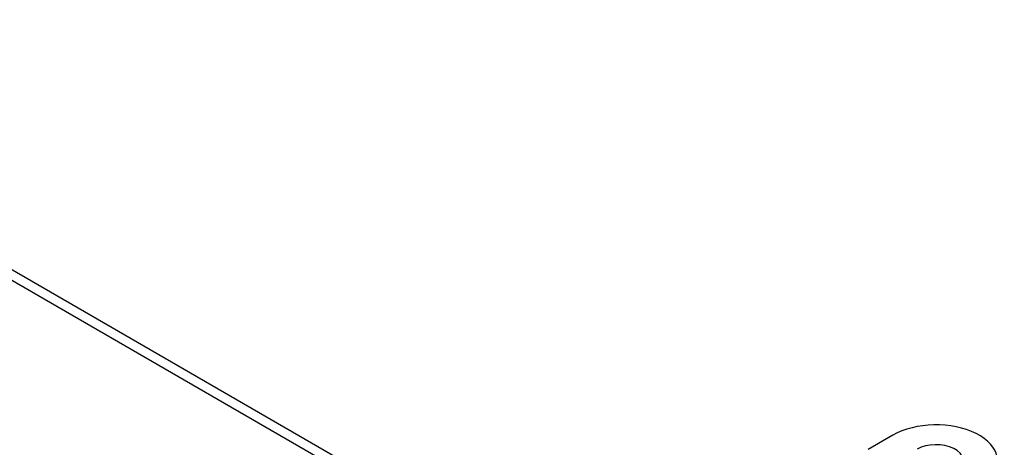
# Model space of a CAD drawing. Header units: inches. Extents: x 20 to 506, y 54 to 236.
# Tile 243 of 245: x 502.05 to 505.07, y 197.25 to 198.56. Entities that reach past the tile are written whole.
import ezdxf

# ---------------------------------------------------------------- set-up
doc = ezdxf.new("R2010")
doc.units = ezdxf.units.IN
doc.header["$MEASUREMENT"] = 0
doc.layers.add('Visible Edges(ANSI)', color=7, linetype='Continuous', lineweight=25)
doc.layers.add('Visible Tangent Edges(ANSI)', color=7, linetype='Continuous', lineweight=25)

msp = doc.modelspace()

# ---------------------------------------------------------------- linework, layer by layer
at = {"layer": 'Visible Edges(ANSI)'}
for p, q in [((471.7357, 215.2866), (504.5437, 196.3449)), ((504.7293, 197.2893), (504.654, 197.2459))]:
    msp.add_line(p, q, dxfattribs=at)
for major_axis in [(0.1875, 0), (0.0825, 0)]:
    msp.add_ellipse((504.8619, 197.2128), major_axis=major_axis, ratio=0.57735, start_param=5.640144, end_param=8.63938, dxfattribs=at)
at = {"layer": 'Visible Tangent Edges(ANSI)'}
msp.add_line((504.5437, 196.3114), (471.6862, 215.2817), dxfattribs=at)

doc.saveas('drawing.dxf')
